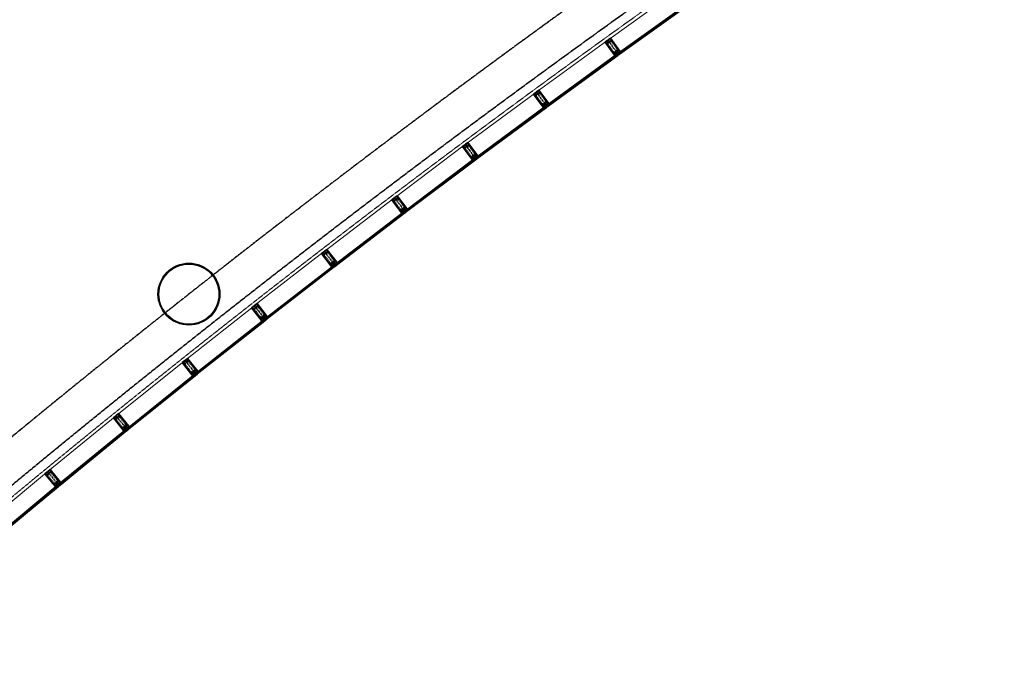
# Model space of a CAD drawing. Header units: millimetres. Extents: x 98667 to 994031, y -2704 to 533009.
# Tile 183 of 256: x 603015 to 618925, y 333329 to 343816. Entities that reach past the tile are written whole.
import ezdxf

# ---------------------------------------------------------------- set-up
doc = ezdxf.new("R2010")
doc.units = ezdxf.units.MM
for name, pattern in [('AP03000E0$0$CENTER', [50.8, 31.75, -6.35, 6.35, -6.35]), ('AP03000E0$0$HIDDEN', [9.525, 6.35, -3.175]), ('AP03000E0$0$HIDDENX2', [19.05, 12.7, -6.35]), ('sp00000g0$0$CENTER', [50.8, 31.75, -6.35, 6.35, -6.35])]:
    doc.linetypes.add(name, pattern=pattern)
for name, color, linetype in [('A-COL ENCLOUSER INNER', 1, 'Continuous'), ('A-COL ENCLOUSER OUTER', 6, 'Continuous'), ('sp00000g0$0$S-GRID', 1, 'sp00000g0$0$CENTER')]:
    doc.layers.add(name, color=color, linetype=linetype)
for name, color, linetype, lineweight in [('AP03000E0$0$A-GLAZ-FULL-EXTR', 2, 'Continuous', 20), ('AP03000E0$0$A-GLAZ-MULL-EXTR', 3, 'Continuous', 35), ('AP03000E0$0$A-WALL-FNSH', 1, 'Continuous', 15)]:
    doc.layers.add(name, color=color, linetype=linetype, lineweight=lineweight)
doc.layers.add('AP03000E0$0$A-Slab Edge Guide', color=55, linetype='Continuous', lineweight=15, plot=False)

msp = doc.modelspace()

# ---------------------------------------------------------------- linework, layer by layer
at = {"color": 251, "linetype": 'AP03000E0$0$CENTER'}
for p, q in [((612518, 343488), (612693, 343244)), ((611362, 342648), (611539, 342406)), ((610213, 341800), (610392, 341559)), ((609070, 340942), (609252, 340703)), ((607935, 340075), (608118, 339837)), ((606806, 339199), (606991, 338963)), ((605685, 338315), (605872, 338080)), ((604570, 337421), (604759, 337188)), ((603463, 336519), (603653, 336287))]:
    msp.add_line(p, q, dxfattribs=at)
at = {"layer": 'A-COL ENCLOUSER INNER', "color": 251}
for radius in [494, 485]:
    msp.add_circle((605749, 339386), radius, dxfattribs=at)
at = {"layer": 'A-COL ENCLOUSER OUTER', "color": 251}
msp.add_circle((605749, 339386), 500, dxfattribs=at)
at = {"layer": 'AP03000E0$0$A-GLAZ-FULL-EXTR', "color": 251}
for p, q in [((613665, 344307), (612533, 343499)), ((612690, 343279), (613822, 344087)), ((613825, 344083), (612693, 343274)), ((612700, 343264), (613832, 344073)), ((613839, 344063), (612707, 343255)), ((611377, 342659), (612503, 343477)), ((612661, 343258), (611536, 342441)), ((611539, 342436), (612665, 343254)), ((612672, 343244), (611546, 342426)), ((611553, 342417), (612679, 343234)), ((612657, 343233), (612650, 343243)), ((612652, 343241), (612657, 343244)), ((612656, 343236), (612652, 343241)), ((612655, 343246), (612665, 343254)), ((612662, 343237), (612655, 343246)), ((612660, 343239), (612656, 343236)), ((612657, 343244), (612660, 343239)), ((612665, 343254), (612661, 343258)), ((612672, 343244), (612662, 343237)), ((612665, 343254), (612672, 343244)), ((612679, 343234), (612672, 343244)), ((612693, 343274), (612690, 343279)), ((612703, 343281), (612693, 343274)), ((612693, 343274), (612700, 343264)), ((612700, 343264), (612710, 343271)), ((612707, 343255), (612700, 343264)), ((612710, 343271), (612703, 343281)), ((612710, 343282), (612705, 343279)), ((612705, 343279), (612708, 343274)), ((612715, 343275), (612708, 343285)), ((612708, 343274), (612713, 343277)), ((612713, 343277), (612710, 343282)), ((611347, 342637), (610228, 341811)), ((610388, 341594), (611507, 342420)), ((611511, 342415), (610392, 341589)), ((610399, 341579), (611518, 342406)), ((611525, 342396), (610406, 341570)), ((611503, 342395), (611496, 342405)), ((611498, 342402), (611503, 342406)), ((611502, 342397), (611498, 342402)), ((611501, 342408), (611511, 342415)), ((611508, 342398), (611501, 342408)), ((611507, 342401), (611502, 342397)), ((611503, 342406), (611507, 342401)), ((611507, 342420), (611511, 342415)), ((611518, 342406), (611508, 342398)), ((611511, 342415), (611518, 342406)), ((611518, 342406), (611525, 342396)), ((611536, 342441), (611539, 342436)), ((611549, 342443), (611539, 342436)), ((611539, 342436), (611546, 342426)), ((611546, 342426), (611556, 342433)), ((611546, 342426), (611553, 342417)), ((611556, 342433), (611549, 342443)), ((611556, 342444), (611551, 342441)), ((611551, 342441), (611554, 342436)), ((611561, 342437), (611554, 342447)), ((611554, 342436), (611559, 342439)), ((611559, 342439), (611556, 342444)), ((609085, 340953), (610198, 341789)), ((610360, 341573), (609248, 340737)), ((609251, 340733), (610364, 341568)), ((610371, 341558), (609258, 340723)), ((609266, 340713), (610378, 341549)), ((610356, 341547), (610349, 341557)), ((610351, 341555), (610356, 341558)), ((610355, 341550), (610351, 341555)), ((610354, 341561), (610364, 341568)), ((610361, 341551), (610354, 341561)), ((610359, 341553), (610355, 341550)), ((610356, 341558), (610359, 341553)), ((610364, 341568), (610360, 341573)), ((610371, 341558), (610361, 341551)), ((610364, 341568), (610371, 341558)), ((610378, 341549), (610371, 341558)), ((610392, 341589), (610388, 341594)), ((610401, 341596), (610392, 341589)), ((610392, 341589), (610399, 341579)), ((610399, 341579), (610409, 341586)), ((610406, 341570), (610399, 341579)), ((610409, 341586), (610401, 341596)), ((610408, 341597), (610403, 341594)), ((610403, 341594), (610407, 341589)), ((610413, 341590), (610406, 341600)), ((610407, 341589), (610412, 341592)), ((610412, 341592), (610408, 341597)), ((609056, 340931), (607950, 340087)), ((608114, 339872), (609219, 340716)), ((609223, 340711), (608117, 339867)), ((608125, 339858), (609230, 340702)), ((609238, 340692), (608132, 339848)), ((609216, 340691), (609209, 340700)), ((609211, 340698), (609215, 340702)), ((609214, 340693), (609211, 340698)), ((609214, 340704), (609223, 340711)), ((609221, 340694), (609214, 340704)), ((609219, 340697), (609214, 340693)), ((609215, 340702), (609219, 340697)), ((609219, 340716), (609223, 340711)), ((609230, 340702), (609221, 340694)), ((609223, 340711), (609230, 340702)), ((609230, 340702), (609238, 340692)), ((609248, 340737), (609251, 340733)), ((609261, 340740), (609251, 340733)), ((609251, 340733), (609258, 340723)), ((609258, 340723), (609268, 340730)), ((609258, 340723), (609266, 340713)), ((609268, 340730), (609261, 340740)), ((609267, 340741), (609263, 340737)), ((609263, 340737), (609266, 340733)), ((609273, 340734), (609265, 340743)), ((609266, 340733), (609271, 340736)), ((609271, 340736), (609267, 340741)), ((606821, 339211), (607920, 340064)), ((608086, 339850), (606987, 338998)), ((608089, 339846), (608086, 339850)), ((608117, 339867), (608114, 339872)), ((608127, 339874), (608117, 339867)), ((608117, 339867), (608125, 339858)), ((608125, 339858), (608134, 339865)), ((608132, 339848), (608125, 339858)), ((608134, 339865), (608127, 339874)), ((608133, 339876), (608129, 339872)), ((608129, 339872), (608132, 339867)), ((608139, 339869), (608132, 339878)), ((608132, 339867), (608137, 339871)), ((608137, 339871), (608133, 339876)), ((606990, 338993), (608089, 339846)), ((608097, 339836), (606998, 338983)), ((607005, 338974), (608104, 339827)), ((608083, 339825), (608075, 339835)), ((608077, 339832), (608082, 339836)), ((608081, 339828), (608077, 339832)), ((608080, 339838), (608089, 339846)), ((608087, 339829), (608080, 339838)), ((608085, 339831), (608081, 339828)), ((608082, 339836), (608085, 339831)), ((608097, 339836), (608087, 339829)), ((608089, 339846), (608097, 339836)), ((608104, 339827), (608097, 339836)), ((606792, 339188), (605700, 338326)), ((605867, 338114), (606959, 338976)), ((606963, 338971), (605870, 338110)), ((605878, 338100), (606970, 338962)), ((606978, 338952), (605885, 338091)), ((606956, 338951), (606949, 338960)), ((606950, 338958), (606955, 338961)), ((606954, 338953), (606950, 338958)), ((606953, 338964), (606963, 338971)), ((606961, 338954), (606953, 338964)), ((606959, 338957), (606954, 338953)), ((606955, 338961), (606959, 338957)), ((606959, 338976), (606963, 338971)), ((606970, 338962), (606961, 338954)), ((606963, 338971), (606970, 338962)), ((606970, 338962), (606978, 338952)), ((606987, 338998), (606990, 338993)), ((607000, 339000), (606990, 338993)), ((606990, 338993), (606998, 338983)), ((606998, 338983), (607007, 338991)), ((606998, 338983), (607005, 338974)), ((607007, 338991), (607000, 339000)), ((607006, 339002), (607002, 338998)), ((607002, 338998), (607005, 338993)), ((607012, 338994), (607005, 339004)), ((607005, 338993), (607010, 338997)), ((607010, 338997), (607006, 339002)), ((604585, 337433), (605670, 338303)), ((605870, 338110), (605867, 338114)), ((605880, 338117), (605870, 338110)), ((605870, 338110), (605878, 338100)), ((605878, 338100), (605887, 338108)), ((605885, 338091), (605878, 338100)), ((605887, 338108), (605880, 338117)), ((605886, 338118), (605882, 338115)), ((605882, 338115), (605885, 338110)), ((605892, 338111), (605885, 338121)), ((605885, 338110), (605890, 338114)), ((605890, 338114), (605886, 338118)), ((605839, 338092), (604754, 337222)), ((604758, 337217), (605843, 338088)), ((605850, 338078), (604765, 337208)), ((604773, 337199), (605858, 338069)), ((605836, 338067), (605829, 338076)), ((605831, 338074), (605835, 338078)), ((605834, 338069), (605831, 338074)), ((605834, 338080), (605843, 338088)), ((605841, 338071), (605834, 338080)), ((605839, 338073), (605834, 338069)), ((605835, 338078), (605839, 338073)), ((605843, 338088), (605839, 338092)), ((605850, 338078), (605841, 338071)), ((605843, 338088), (605850, 338078)), ((605858, 338069), (605850, 338078)), ((604556, 337409), (603477, 336530)), ((603648, 336321), (604726, 337200)), ((604730, 337195), (603652, 336317)), ((603659, 336307), (604738, 337186)), ((604745, 337177), (603667, 336298)), ((604724, 337175), (604716, 337184)), ((604718, 337182), (604723, 337185)), ((604722, 337177), (604718, 337182)), ((604721, 337188), (604730, 337195)), ((604728, 337178), (604721, 337188)), ((604727, 337181), (604722, 337177)), ((604723, 337185), (604727, 337181)), ((604726, 337200), (604730, 337195)), ((604738, 337186), (604728, 337178)), ((604730, 337195), (604738, 337186)), ((604738, 337186), (604745, 337177)), ((604754, 337222), (604758, 337217)), ((604767, 337225), (604758, 337217)), ((604758, 337217), (604765, 337208)), ((604765, 337208), (604774, 337216)), ((604765, 337208), (604773, 337199)), ((604774, 337216), (604767, 337225)), ((604773, 337226), (604769, 337223)), ((604769, 337223), (604773, 337218)), ((604779, 337219), (604772, 337229)), ((604777, 337222), (604773, 337226)), ((604773, 337218), (604777, 337222)), ((602377, 335619), (603449, 336507)), ((603621, 336299), (602549, 335411)), ((602553, 335407), (603625, 336294)), ((603632, 336285), (602561, 335398)), ((602569, 335388), (603640, 336276)), ((603618, 336273), (603611, 336283)), ((603613, 336280), (603617, 336284)), ((603617, 336276), (603613, 336280)), ((603615, 336287), (603625, 336294)), ((603623, 336277), (603615, 336287)), ((603617, 336284), (603621, 336280)), ((603621, 336280), (603617, 336276)), ((603625, 336294), (603621, 336299)), ((603632, 336285), (603623, 336277)), ((603625, 336294), (603632, 336285)), ((603640, 336276), (603632, 336285)), ((603652, 336317), (603648, 336321)), ((603661, 336324), (603652, 336317)), ((603652, 336317), (603659, 336307)), ((603659, 336307), (603669, 336315)), ((603667, 336298), (603659, 336307)), ((603669, 336315), (603661, 336324)), ((603668, 336326), (603663, 336322)), ((603663, 336322), (603667, 336317)), ((603673, 336319), (603666, 336328)), ((603667, 336317), (603671, 336321)), ((603671, 336321), (603668, 336326))]:
    msp.add_line(p, q, dxfattribs=at)
at = {"layer": 'AP03000E0$0$A-GLAZ-FULL-EXTR', "color": 251, "linetype": 'Continuous'}
for p, q in [((612655, 343246), (612665, 343253)), ((612663, 343237), (612656, 343247)), ((612657, 343244), (612667, 343251)), ((612665, 343239), (612658, 343249)), ((612659, 343241), (612669, 343248)), ((612668, 343241), (612661, 343251)), ((612661, 343238), (612671, 343245)), ((612670, 343243), (612663, 343252)), ((612694, 343275), (612708, 343275)), ((612695, 343272), (612710, 343271)), ((612696, 343270), (612696, 343276)), ((612697, 343268), (612706, 343268)), ((612699, 343278), (612705, 343278)), ((612699, 343266), (612699, 343278)), ((612700, 343265), (612702, 343265)), ((612702, 343266), (612702, 343281)), ((612703, 343281), (612703, 343281)), ((612706, 343268), (612706, 343278)), ((612709, 343270), (612709, 343273)), ((611502, 342407), (611502, 342409)), ((611502, 342406), (611517, 342406)), ((611503, 342410), (611515, 342410)), ((611505, 342403), (611505, 342411)), ((611505, 342403), (611515, 342403)), ((611507, 342400), (611511, 342400)), ((611508, 342413), (611513, 342413)), ((611508, 342399), (611508, 342413)), ((611511, 342401), (611511, 342414)), ((611515, 342403), (611515, 342410)), ((611518, 342405), (611518, 342406)), ((611540, 342435), (611550, 342442)), ((611548, 342427), (611541, 342437)), ((611542, 342432), (611552, 342439)), ((611550, 342429), (611543, 342439)), ((611544, 342429), (611554, 342437)), ((611553, 342431), (611546, 342441)), ((611546, 342427), (611556, 342434)), ((611556, 342433), (611548, 342443)), ((610356, 341558), (610365, 341566)), ((610363, 341553), (610356, 341562)), ((610357, 341556), (610367, 341563)), ((610366, 341554), (610359, 341564)), ((610359, 341553), (610369, 341561)), ((610368, 341556), (610361, 341566)), ((610392, 341589), (610407, 341589)), ((610394, 341586), (610394, 341590)), ((610394, 341585), (610407, 341585)), ((610396, 341592), (610405, 341592)), ((610397, 341582), (610397, 341593)), ((610397, 341582), (610403, 341582)), ((610400, 341595), (610402, 341595)), ((610400, 341580), (610400, 341595)), ((610403, 341582), (610403, 341594)), ((610406, 341585), (610406, 341589)), ((609214, 340704), (609228, 340704)), ((609215, 340702), (609215, 340705)), ((609216, 340701), (609230, 340701)), ((609218, 340708), (609226, 340708)), ((609218, 340698), (609218, 340708)), ((609218, 340698), (609226, 340698)), ((609220, 340695), (609221, 340695)), ((609222, 340711), (609223, 340711)), ((609222, 340695), (609222, 340710)), ((609225, 340698), (609225, 340709)), ((609228, 340700), (609228, 340705)), ((609252, 340732), (609261, 340739)), ((609259, 340723), (609252, 340733)), ((609253, 340729), (609263, 340737)), ((609261, 340725), (609254, 340735)), ((609255, 340727), (609265, 340734)), ((609264, 340727), (609257, 340737)), ((609257, 340724), (609267, 340731)), ((609266, 340729), (609259, 340739)), ((608118, 339868), (608132, 339868)), ((608119, 339864), (608133, 339864)), ((608120, 339864), (608120, 339869)), ((608122, 339871), (608130, 339871)), ((608122, 339861), (608129, 339861)), ((608123, 339860), (608123, 339871)), ((608124, 339858), (608125, 339858)), ((608126, 339874), (608127, 339874)), ((608126, 339859), (608126, 339874)), ((608129, 339861), (608129, 339871)), ((608132, 339864), (608132, 339867)), ((608080, 339838), (608089, 339846)), ((608082, 339836), (608091, 339843)), ((608090, 339831), (608082, 339840)), ((608084, 339833), (608093, 339841)), ((608092, 339833), (608085, 339842)), ((608086, 339831), (608095, 339838)), ((608095, 339835), (608087, 339844)), ((606954, 338964), (606968, 338964)), ((606954, 338963), (606954, 338964)), ((606955, 338961), (606969, 338961)), ((606957, 338959), (606957, 338967)), ((606958, 338967), (606966, 338967)), ((606958, 338958), (606965, 338958)), ((606960, 338955), (606960, 338969)), ((606960, 338955), (606961, 338955)), ((606962, 338971), (606963, 338971)), ((606963, 338956), (606963, 338970)), ((606967, 338959), (606967, 338966)), ((606970, 338961), (606970, 338962)), ((606991, 338992), (607001, 338999)), ((606998, 338984), (606991, 338993)), ((606993, 338989), (607003, 338997)), ((607001, 338986), (606994, 338995)), ((606995, 338987), (607005, 338994)), ((607003, 338988), (606996, 338997)), ((606997, 338984), (607007, 338992)), ((607006, 338990), (606999, 338999)), ((605871, 338109), (605871, 338110)), ((605871, 338108), (605887, 338108)), ((605873, 338111), (605884, 338111)), ((605874, 338105), (605874, 338112)), ((605874, 338105), (605884, 338105)), ((605877, 338115), (605882, 338115)), ((605877, 338101), (605877, 338115)), ((605877, 338102), (605880, 338102)), ((605880, 338102), (605880, 338116)), ((605884, 338105), (605884, 338112)), ((605887, 338107), (605887, 338108)), ((605835, 338079), (605844, 338086)), ((605843, 338072), (605835, 338082)), ((605837, 338076), (605846, 338084)), ((605845, 338074), (605838, 338084)), ((605839, 338074), (605848, 338081)), ((605848, 338076), (605840, 338085)), ((605841, 338071), (605850, 338079)), ((605850, 338078), (605843, 338087)), ((604721, 337188), (604721, 337188)), ((604722, 337189), (604735, 337189)), ((604722, 337186), (604738, 337186)), ((604724, 337184), (604724, 337190)), ((604725, 337183), (604734, 337183)), ((604726, 337192), (604733, 337192)), ((604727, 337180), (604727, 337193)), ((604728, 337179), (604730, 337179)), ((604730, 337180), (604730, 337195)), ((604734, 337183), (604734, 337191)), ((604737, 337185), (604737, 337187)), ((604758, 337217), (604767, 337225)), ((604765, 337208), (604758, 337218)), ((604760, 337215), (604769, 337222)), ((604768, 337210), (604760, 337220)), ((604762, 337212), (604771, 337220)), ((604770, 337212), (604763, 337222)), ((604764, 337210), (604773, 337217)), ((604773, 337214), (604765, 337223)), ((603616, 336286), (603625, 336294)), ((603624, 336278), (603616, 336287)), ((603618, 336284), (603627, 336291)), ((603626, 336280), (603619, 336289)), ((603620, 336281), (603629, 336289)), ((603629, 336282), (603621, 336291)), ((603622, 336279), (603631, 336286)), ((603631, 336284), (603624, 336293)), ((603653, 336317), (603667, 336317)), ((603654, 336314), (603654, 336318)), ((603654, 336314), (603668, 336314)), ((603656, 336320), (603664, 336320)), ((603657, 336310), (603657, 336321)), ((603657, 336311), (603664, 336311)), ((603659, 336308), (603660, 336308)), ((603660, 336323), (603662, 336323)), ((603660, 336308), (603660, 336323)), ((603663, 336310), (603663, 336321)), ((603666, 336313), (603666, 336318))]:
    msp.add_line(p, q, dxfattribs=at)
at = {"layer": 'AP03000E0$0$A-GLAZ-MULL-EXTR', "color": 251}
for p, q in [((612562, 343520), (612522, 343491)), ((612528, 343491), (612562, 343516)), ((612714, 343309), (612562, 343520)), ((612562, 343516), (612679, 343353)), ((612510, 343482), (612473, 343456)), ((612473, 343456), (612625, 343245)), ((612477, 343455), (612511, 343479)), ((612594, 343293), (612477, 343455)), ((612524, 343488), (612494, 343467)), ((612494, 343467), (612495, 343464)), ((612495, 343464), (612529, 343489)), ((612511, 343479), (612510, 343482)), ((612522, 343491), (612524, 343488)), ((612529, 343489), (612528, 343491)), ((612679, 343353), (612712, 343307)), ((612628, 343246), (612594, 343293)), ((612625, 343245), (612628, 343241)), ((612649, 343250), (612627, 343234)), ((612627, 343234), (612628, 343241)), ((612660, 343269), (612628, 343246)), ((612628, 343241), (612663, 343265)), ((612628, 343241), (612646, 343254)), ((612678, 343287), (612644, 343262)), ((612644, 343262), (612646, 343260)), ((612646, 343260), (612676, 343281)), ((612646, 343254), (612649, 343250)), ((612664, 343272), (612660, 343269)), ((612663, 343265), (612683, 343237)), ((612687, 343240), (612664, 343272)), ((612676, 343281), (612699, 343249)), ((612680, 343284), (612678, 343287)), ((612712, 343307), (612680, 343284)), ((612683, 343280), (612717, 343305)), ((612703, 343252), (612683, 343280)), ((612683, 343237), (612687, 343240)), ((612717, 343305), (612699, 343292)), ((612699, 343292), (612702, 343288)), ((612699, 343249), (612703, 343252)), ((612702, 343288), (612724, 343304)), ((612717, 343305), (612714, 343309)), ((612724, 343304), (612717, 343305)), ((611354, 342642), (611318, 342616)), ((611318, 342616), (611471, 342406)), ((611322, 342615), (611356, 342640)), ((611440, 342454), (611322, 342615)), ((611368, 342649), (611338, 342627)), ((611338, 342627), (611340, 342625)), ((611340, 342625), (611374, 342649)), ((611356, 342640), (611354, 342642)), ((611406, 342681), (611366, 342651)), ((611366, 342651), (611368, 342649)), ((611372, 342652), (611406, 342677)), ((611374, 342649), (611372, 342652)), ((611560, 342471), (611406, 342681)), ((611406, 342677), (611524, 342515)), ((611474, 342408), (611440, 342454)), ((611471, 342406), (611474, 342402)), ((611495, 342411), (611473, 342395)), ((611473, 342395), (611474, 342402)), ((611505, 342431), (611474, 342408)), ((611474, 342402), (611508, 342427)), ((611474, 342402), (611492, 342415)), ((611524, 342448), (611490, 342424)), ((611490, 342424), (611492, 342421)), ((611492, 342421), (611522, 342443)), ((611492, 342415), (611495, 342411)), ((611510, 342434), (611505, 342431)), ((611508, 342427), (611529, 342399)), ((611533, 342402), (611510, 342434)), ((611522, 342443), (611545, 342411)), ((611524, 342515), (611558, 342469)), ((611526, 342446), (611524, 342448)), ((611558, 342469), (611526, 342446)), ((611529, 342442), (611563, 342467)), ((611549, 342414), (611529, 342442)), ((611529, 342399), (611533, 342402)), ((611563, 342467), (611545, 342454)), ((611545, 342454), (611548, 342450)), ((611545, 342411), (611549, 342414)), ((611548, 342450), (611570, 342466)), ((611563, 342467), (611560, 342471)), ((611570, 342466), (611563, 342467)), ((610169, 341767), (610209, 341797)), ((610324, 341558), (610169, 341767)), ((610207, 341791), (610173, 341766)), ((610173, 341766), (610292, 341606)), ((610208, 341789), (610207, 341791)), ((610242, 341814), (610208, 341789)), ((610209, 341797), (610211, 341794)), ((610211, 341794), (610240, 341816)), ((610221, 341806), (610257, 341833)), ((610223, 341803), (610221, 341806)), ((610256, 341828), (610223, 341803)), ((610240, 341816), (610242, 341814)), ((610376, 341668), (610256, 341828)), ((610257, 341833), (610412, 341624)), ((610292, 341606), (610326, 341560)), ((610356, 341586), (610390, 341611)), ((610392, 341609), (610362, 341587)), ((610410, 341622), (610376, 341668)), ((610378, 341599), (610410, 341622)), ((610415, 341620), (610381, 341595)), ((610390, 341611), (610392, 341609)), ((610415, 341620), (610397, 341607)), ((610397, 341607), (610400, 341603)), ((610400, 341603), (610422, 341619)), ((610412, 341624), (610415, 341620)), ((610422, 341619), (610415, 341620)), ((610327, 341554), (610324, 341558)), ((610326, 341560), (610358, 341584)), ((610348, 341564), (610326, 341547)), ((610326, 341547), (610327, 341554)), ((610361, 341580), (610327, 341554)), ((610327, 341554), (610345, 341568)), ((610345, 341568), (610348, 341564)), ((610358, 341584), (610356, 341586)), ((610382, 341552), (610361, 341580)), ((610362, 341587), (610386, 341555)), ((610374, 341596), (610378, 341599)), ((610398, 341564), (610374, 341596)), ((610381, 341595), (610402, 341567)), ((610386, 341555), (610382, 341552)), ((610402, 341567), (610398, 341564)), ((609114, 340975), (609074, 340945)), ((609080, 340946), (609114, 340971)), ((609271, 340768), (609114, 340975)), ((609114, 340971), (609234, 340812)), ((609063, 340936), (609027, 340909)), ((609027, 340909), (609184, 340701)), ((609031, 340908), (609064, 340934)), ((609152, 340749), (609031, 340908)), ((609076, 340943), (609047, 340920)), ((609047, 340920), (609049, 340918)), ((609049, 340918), (609082, 340943)), ((609064, 340934), (609063, 340936)), ((609074, 340945), (609076, 340943)), ((609082, 340943), (609080, 340946)), ((609234, 340812), (609269, 340766)), ((609186, 340703), (609152, 340749)), ((609184, 340701), (609187, 340697)), ((609217, 340727), (609186, 340703)), ((609208, 340707), (609186, 340690)), ((609186, 340690), (609187, 340697)), ((609187, 340697), (609220, 340723)), ((609187, 340697), (609205, 340711)), ((609236, 340745), (609202, 340719)), ((609202, 340719), (609204, 340717)), ((609204, 340717), (609233, 340739)), ((609205, 340711), (609208, 340707)), ((609221, 340730), (609217, 340727)), ((609220, 340723), (609242, 340695)), ((609246, 340698), (609221, 340730)), ((609233, 340739), (609258, 340707)), ((609237, 340742), (609236, 340745)), ((609269, 340766), (609237, 340742)), ((609240, 340738), (609274, 340764)), ((609262, 340710), (609240, 340738)), ((609242, 340695), (609246, 340698)), ((609274, 340764), (609256, 340750)), ((609256, 340750), (609259, 340746)), ((609258, 340707), (609262, 340710)), ((609259, 340746), (609281, 340763)), ((609274, 340764), (609271, 340768)), ((609281, 340763), (609274, 340764)), ((607927, 340069), (607891, 340042)), ((607891, 340042), (608050, 339836)), ((607896, 340041), (607929, 340067)), ((608018, 339883), (607896, 340041)), ((607941, 340076), (607911, 340053)), ((607911, 340053), (607913, 340051)), ((607913, 340051), (607947, 340077)), ((607929, 340067), (607927, 340069)), ((607979, 340109), (607939, 340078)), ((607939, 340078), (607941, 340076)), ((607945, 340079), (607978, 340105)), ((607947, 340077), (607945, 340079)), ((607978, 340105), (608100, 339946)), ((608137, 339903), (607979, 340109)), ((608052, 339837), (608018, 339883)), ((608084, 339862), (608052, 339837)), ((608053, 339832), (608087, 339858)), ((608102, 339879), (608068, 339854)), ((608068, 339854), (608070, 339851)), ((608070, 339851), (608100, 339874)), ((608088, 339865), (608084, 339862)), ((608087, 339858), (608108, 339830)), ((608112, 339833), (608088, 339865)), ((608100, 339946), (608135, 339901)), ((608100, 339874), (608124, 339842)), ((608103, 339877), (608102, 339879)), ((608135, 339901), (608103, 339877)), ((608107, 339873), (608140, 339899)), ((608128, 339845), (608107, 339873)), ((608140, 339899), (608122, 339885)), ((608122, 339885), (608125, 339881)), ((608125, 339881), (608147, 339898)), ((608140, 339899), (608137, 339903)), ((608147, 339898), (608140, 339899)), ((608050, 339836), (608053, 339832)), ((608074, 339841), (608052, 339825)), ((608052, 339825), (608053, 339832)), ((608053, 339832), (608071, 339845)), ((608071, 339845), (608074, 339841)), ((608108, 339830), (608112, 339833)), ((608124, 339842), (608128, 339845)), ((606835, 339214), (606802, 339189)), ((606804, 339194), (606833, 339217)), ((606814, 339206), (606850, 339233)), ((606849, 339229), (606816, 339203)), ((606833, 339217), (606835, 339214)), ((606972, 339072), (606849, 339229)), ((606850, 339233), (607010, 339029)), ((606763, 339166), (606802, 339196)), ((606923, 338961), (606763, 339166)), ((606800, 339191), (606767, 339165)), ((606767, 339165), (606891, 339007)), ((606802, 339189), (606800, 339191)), ((606802, 339196), (606804, 339194)), ((606816, 339203), (606814, 339206)), ((607008, 339027), (606972, 339072)), ((606891, 339007), (606926, 338963)), ((606926, 338957), (606923, 338961)), ((606926, 338963), (606957, 338987)), ((606960, 338983), (606926, 338957)), ((606926, 338957), (606944, 338971)), ((606947, 338967), (606926, 338950)), ((606926, 338950), (606926, 338957)), ((606944, 338971), (606947, 338967)), ((606955, 338989), (606988, 339015)), ((606957, 338987), (606955, 338989)), ((606981, 338955), (606960, 338983)), ((606990, 339013), (606961, 338990)), ((606961, 338990), (606985, 338959)), ((606973, 338999), (606976, 339002)), ((606997, 338968), (606973, 338999)), ((606976, 339002), (607008, 339027)), ((607013, 339025), (606980, 338998)), ((606980, 338998), (607001, 338971)), ((606985, 338959), (606981, 338955)), ((606988, 339015), (606990, 339013)), ((607013, 339025), (606995, 339011)), ((606995, 339011), (606998, 339007)), ((607001, 338971), (606997, 338968)), ((606998, 339007), (607020, 339024)), ((607010, 339029), (607013, 339025)), ((607020, 339024), (607013, 339025)), ((605642, 338280), (605681, 338312)), ((605804, 338077), (605642, 338280)), ((605679, 338306), (605646, 338280)), ((605646, 338280), (605771, 338123)), ((605681, 338304), (605679, 338306)), ((605714, 338330), (605681, 338304)), ((605681, 338312), (605683, 338309)), ((605683, 338309), (605712, 338332)), ((605693, 338321), (605728, 338349)), ((605695, 338319), (605693, 338321)), ((605727, 338345), (605695, 338319)), ((605712, 338332), (605714, 338330)), ((605852, 338188), (605727, 338345)), ((605728, 338349), (605890, 338145)), ((605771, 338123), (605806, 338079)), ((605806, 338079), (605837, 338103)), ((605835, 338106), (605868, 338132)), ((605837, 338103), (605835, 338106)), ((605870, 338130), (605841, 338107)), ((605841, 338107), (605866, 338075)), ((605887, 338144), (605852, 338188)), ((605853, 338116), (605856, 338119)), ((605877, 338085), (605853, 338116)), ((605856, 338119), (605887, 338144)), ((605893, 338142), (605860, 338115)), ((605860, 338115), (605881, 338088)), ((605868, 338132), (605870, 338130)), ((605893, 338142), (605875, 338127)), ((605875, 338127), (605878, 338124)), ((605878, 338124), (605900, 338141)), ((605890, 338145), (605893, 338142)), ((605900, 338141), (605893, 338142)), ((605807, 338073), (605804, 338077)), ((605827, 338083), (605806, 338066)), ((605806, 338066), (605807, 338073)), ((605840, 338099), (605807, 338073)), ((605807, 338073), (605824, 338087)), ((605824, 338087), (605827, 338083)), ((605862, 338072), (605840, 338099)), ((605866, 338075), (605862, 338072)), ((605881, 338088), (605877, 338085)), ((604563, 337415), (604528, 337386)), ((604528, 337386), (604691, 337184)), ((604532, 337386), (604564, 337412)), ((604658, 337230), (604532, 337386)), ((604576, 337422), (604547, 337399)), ((604547, 337399), (604549, 337396)), ((604549, 337396), (604582, 337423)), ((604564, 337412), (604563, 337415)), ((604613, 337456), (604574, 337424)), ((604574, 337424), (604576, 337422)), ((604580, 337425), (604613, 337451)), ((604582, 337423), (604580, 337425)), ((604777, 337253), (604613, 337456)), ((604613, 337451), (604738, 337296)), ((604693, 337186), (604658, 337230)), ((604691, 337184), (604694, 337180)), ((604724, 337211), (604693, 337186)), ((604715, 337191), (604693, 337173)), ((604693, 337173), (604694, 337180)), ((604694, 337180), (604727, 337207)), ((604694, 337180), (604712, 337195)), ((604742, 337229), (604709, 337203)), ((604709, 337203), (604711, 337200)), ((604711, 337200), (604740, 337224)), ((604712, 337195), (604715, 337191)), ((604728, 337214), (604724, 337211)), ((604727, 337207), (604749, 337180)), ((604753, 337183), (604728, 337214)), ((604738, 337296), (604774, 337252)), ((604740, 337224), (604765, 337192)), ((604744, 337227), (604742, 337229)), ((604774, 337252), (604744, 337227)), ((604747, 337223), (604780, 337250)), ((604769, 337196), (604747, 337223)), ((604749, 337180), (604753, 337183)), ((604780, 337250), (604762, 337235)), ((604762, 337235), (604765, 337232)), ((604765, 337232), (604787, 337249)), ((604765, 337192), (604769, 337196)), ((604780, 337250), (604777, 337253)), ((604787, 337249), (604780, 337250)), ((603455, 336512), (603421, 336484)), ((603425, 336483), (603457, 336510)), ((603469, 336519), (603440, 336496)), ((603442, 336494), (603475, 336520)), ((603457, 336510), (603455, 336512)), ((603506, 336554), (603467, 336522)), ((603467, 336522), (603469, 336519)), ((603473, 336523), (603505, 336549)), ((603475, 336520), (603473, 336523)), ((603505, 336549), (603632, 336395)), ((603671, 336353), (603506, 336554)), ((603421, 336484), (603586, 336283)), ((603552, 336329), (603425, 336483)), ((603440, 336496), (603442, 336494)), ((603632, 336395), (603668, 336351)), ((603668, 336351), (603638, 336326)), ((603674, 336349), (603671, 336353)), ((603588, 336285), (603552, 336329)), ((603586, 336283), (603589, 336279)), ((603618, 336310), (603588, 336285)), ((603609, 336289), (603588, 336272)), ((603588, 336272), (603589, 336279)), ((603589, 336279), (603622, 336306)), ((603589, 336279), (603606, 336293)), ((603636, 336328), (603603, 336301)), ((603603, 336301), (603605, 336299)), ((603605, 336299), (603634, 336322)), ((603606, 336293), (603609, 336289)), ((603622, 336313), (603618, 336310)), ((603648, 336282), (603622, 336313)), ((603622, 336306), (603644, 336279)), ((603634, 336322), (603659, 336292)), ((603638, 336326), (603636, 336328)), ((603641, 336322), (603674, 336349)), ((603663, 336295), (603641, 336322)), ((603644, 336279), (603648, 336282)), ((603674, 336349), (603656, 336334)), ((603656, 336334), (603660, 336331)), ((603659, 336292), (603663, 336295)), ((603660, 336331), (603681, 336348)), ((603681, 336348), (603674, 336349))]:
    msp.add_line(p, q, dxfattribs=at)
at = {"layer": 'AP03000E0$0$A-GLAZ-MULL-EXTR', "color": 251, "linetype": 'AP03000E0$0$HIDDENX2'}
for p, q in [((612597, 343292), (612509, 343414)), ((612515, 343449), (612556, 343478)), ((612607, 343299), (612520, 343421)), ((612522, 343439), (612563, 343468)), ((612580, 343465), (612668, 343343)), ((612591, 343472), (612678, 343351)), ((612612, 343272), (612693, 343330)), ((612623, 343256), (612612, 343272)), ((612664, 343285), (612623, 343256)), ((612665, 343326), (612625, 343297)), ((612672, 343316), (612632, 343287)), ((612704, 343314), (612664, 343285)), ((612693, 343330), (612704, 343314)), ((611443, 342453), (611354, 342574)), ((611360, 342609), (611400, 342639)), ((611453, 342461), (611364, 342582)), ((611367, 342599), (611407, 342629)), ((611425, 342626), (611513, 342505)), ((611435, 342633), (611523, 342512)), ((611458, 342433), (611538, 342492)), ((611469, 342417), (611458, 342433)), ((611510, 342447), (611469, 342417)), ((611511, 342488), (611470, 342458)), ((611518, 342478), (611478, 342448)), ((611550, 342476), (611510, 342447)), ((611538, 342492), (611550, 342476)), ((610251, 341791), (610211, 341761)), ((610258, 341781), (610218, 341751)), ((610365, 341658), (610276, 341778)), ((610375, 341665), (610286, 341785)), ((610206, 341726), (610295, 341605)), ((610216, 341733), (610305, 341613)), ((610390, 341645), (610310, 341585)), ((610323, 341610), (610363, 341640)), ((610330, 341600), (610370, 341630)), ((610362, 341599), (610402, 341629)), ((610402, 341629), (610390, 341645)), ((610310, 341585), (610322, 341569)), ((610322, 341569), (610362, 341599)), ((609154, 340748), (609064, 340868)), ((609069, 340903), (609109, 340933)), ((609164, 340756), (609074, 340875)), ((609076, 340893), (609116, 340923)), ((609134, 340921), (609224, 340801)), ((609144, 340928), (609234, 340809)), ((609169, 340728), (609249, 340789)), ((609182, 340712), (609169, 340728)), ((609222, 340784), (609182, 340753)), ((609221, 340743), (609182, 340712)), ((609229, 340774), (609189, 340744)), ((609261, 340773), (609221, 340743)), ((609249, 340789), (609261, 340773)), ((607933, 340036), (607973, 340067)), ((607941, 340026), (607981, 340057)), ((607998, 340054), (608090, 339936)), ((608008, 340062), (608100, 339943)), ((608020, 339882), (607929, 340001)), ((608030, 339890), (607939, 340009)), ((608036, 339862), (608115, 339923)), ((608048, 339847), (608036, 339862)), ((608087, 339918), (608048, 339888)), ((608087, 339877), (608048, 339847)), ((608095, 339908), (608055, 339878)), ((608127, 339908), (608087, 339877)), ((608115, 339923), (608127, 339908)), ((606801, 339125), (606893, 339007)), ((606845, 339191), (606805, 339160)), ((606811, 339133), (606903, 339015)), ((606852, 339181), (606813, 339151)), ((606962, 339061), (606870, 339179)), ((606972, 339069), (606880, 339187)), ((606988, 339049), (606909, 338987)), ((606909, 338987), (606921, 338972)), ((606921, 339013), (606960, 339044)), ((606921, 338972), (606960, 339003)), ((606928, 339003), (606968, 339034)), ((606960, 339003), (607000, 339033)), ((607000, 339033), (606988, 339049)), ((605723, 338307), (605684, 338276)), ((605731, 338297), (605692, 338266)), ((605842, 338178), (605748, 338295)), ((605852, 338185), (605758, 338303)), ((605680, 338241), (605773, 338123)), ((605690, 338248), (605783, 338131)), ((605867, 338166), (605789, 338104)), ((605789, 338104), (605801, 338088)), ((605801, 338129), (605840, 338160)), ((605801, 338088), (605840, 338119)), ((605808, 338119), (605848, 338150)), ((605840, 338119), (605880, 338150)), ((605880, 338150), (605867, 338166)), ((604660, 337230), (604566, 337347)), ((604570, 337382), (604609, 337413)), ((604670, 337238), (604576, 337355)), ((604578, 337372), (604617, 337404)), ((604634, 337402), (604728, 337285)), ((604644, 337410), (604738, 337293)), ((604676, 337211), (604754, 337274)), ((604689, 337195), (604676, 337211)), ((604727, 337268), (604688, 337236)), ((604728, 337227), (604689, 337195)), ((604734, 337258), (604696, 337226)), ((604766, 337258), (604728, 337227)), ((604754, 337274), (604766, 337258)), ((603463, 336480), (603501, 336511)), ((603555, 336328), (603459, 336444)), ((603564, 336336), (603469, 336452)), ((603471, 336470), (603509, 336502)), ((603527, 336500), (603622, 336384)), ((603537, 336508), (603632, 336392)), ((603570, 336309), (603648, 336373)), ((603620, 336366), (603582, 336335)), ((603628, 336357), (603590, 336325)), ((603660, 336357), (603622, 336325)), ((603648, 336373), (603660, 336357)), ((603583, 336294), (603570, 336309)), ((603622, 336325), (603583, 336294))]:
    msp.add_line(p, q, dxfattribs=at)
at = {"layer": 'AP03000E0$0$A-GLAZ-MULL-EXTR', "color": 251, "linetype": 'Continuous'}
for p, q in [((612627, 343236), (612630, 343236)), ((612627, 343234), (612627, 343235)), ((612628, 343239), (612635, 343239)), ((612630, 343236), (612630, 343242)), ((612631, 343242), (612639, 343242)), ((612634, 343238), (612634, 343245)), ((612635, 343246), (612644, 343246)), ((612637, 343241), (612637, 343247)), ((612639, 343249), (612648, 343249)), ((612640, 343243), (612640, 343249)), ((612643, 343245), (612643, 343251)), ((612644, 343252), (612648, 343252)), ((612646, 343248), (612646, 343254)), ((612700, 343290), (612700, 343293)), ((612700, 343290), (612705, 343290)), ((612701, 343293), (612709, 343293)), ((612704, 343289), (612704, 343295)), ((612705, 343296), (612714, 343296)), ((612707, 343291), (612707, 343297)), ((612710, 343293), (612710, 343300)), ((612710, 343299), (612718, 343299)), ((612713, 343296), (612713, 343302)), ((612714, 343302), (612722, 343302)), ((612716, 343298), (612716, 343304)), ((612720, 343300), (612720, 343305)), ((612723, 343303), (612723, 343304)), ((611473, 342396), (611475, 342396)), ((611474, 342396), (611474, 342402)), ((611474, 342399), (611479, 342399)), ((611475, 342403), (611483, 342403)), ((611478, 342398), (611478, 342405)), ((611479, 342406), (611488, 342406)), ((611481, 342401), (611481, 342407)), ((611484, 342409), (611492, 342409)), ((611484, 342403), (611484, 342409)), ((611487, 342405), (611487, 342412)), ((611488, 342412), (611495, 342412)), ((611490, 342408), (611490, 342414)), ((611492, 342415), (611492, 342415)), ((611494, 342410), (611494, 342414)), ((611545, 342453), (611552, 342453)), ((611547, 342450), (611548, 342450)), ((611548, 342456), (611557, 342456)), ((611548, 342450), (611548, 342456)), ((611551, 342452), (611551, 342458)), ((611553, 342459), (611561, 342459)), ((611554, 342454), (611554, 342461)), ((611557, 342463), (611565, 342463)), ((611557, 342457), (611557, 342463)), ((611560, 342459), (611560, 342465)), ((611561, 342466), (611570, 342466)), ((611564, 342461), (611564, 342467)), ((611567, 342464), (611567, 342466)), ((610397, 341607), (610415, 341620)), ((610400, 341603), (610397, 341607)), ((610399, 341604), (610420, 341619)), ((610403, 341605), (610400, 341609)), ((610406, 341607), (610403, 341611)), ((610408, 341608), (610405, 341612)), ((610411, 341610), (610408, 341614)), ((610413, 341612), (610410, 341616)), ((610416, 341614), (610413, 341618)), ((610418, 341616), (610415, 341620)), ((610421, 341618), (610420, 341619)), ((610326, 341550), (610347, 341565)), ((610327, 341548), (610326, 341548)), ((610329, 341550), (610327, 341553)), ((610332, 341552), (610329, 341556)), ((610334, 341553), (610331, 341557)), ((610337, 341555), (610334, 341559)), ((610339, 341557), (610336, 341561)), ((610342, 341559), (610339, 341563)), ((610344, 341561), (610341, 341565)), ((610347, 341563), (610344, 341567)), ((609186, 340694), (609191, 340694)), ((609186, 340691), (609186, 340691)), ((609187, 340698), (609195, 340697)), ((609188, 340692), (609188, 340698)), ((609191, 340701), (609199, 340701)), ((609191, 340695), (609191, 340701)), ((609194, 340697), (609194, 340703)), ((609195, 340704), (609203, 340704)), ((609197, 340699), (609197, 340706)), ((609199, 340707), (609207, 340707)), ((609200, 340702), (609201, 340708)), ((609203, 340710), (609205, 340710)), ((609204, 340704), (609204, 340710)), ((609207, 340707), (609207, 340708)), ((609258, 340751), (609266, 340751)), ((609258, 340748), (609258, 340751)), ((609258, 340748), (609262, 340748)), ((609261, 340748), (609261, 340754)), ((609262, 340754), (609270, 340754)), ((609264, 340750), (609264, 340756)), ((609266, 340758), (609274, 340757)), ((609267, 340752), (609267, 340759)), ((609270, 340761), (609278, 340761)), ((609271, 340755), (609271, 340761)), ((609274, 340764), (609275, 340764)), ((609274, 340757), (609274, 340764)), ((609277, 340760), (609277, 340764)), ((609280, 340762), (609280, 340763)), ((608123, 339886), (608132, 339886)), ((608124, 339883), (608124, 339886)), ((608124, 339883), (608128, 339883)), ((608127, 339882), (608127, 339889)), ((608128, 339889), (608136, 339889)), ((608130, 339885), (608130, 339891)), ((608132, 339892), (608140, 339892)), ((608134, 339887), (608134, 339894)), ((608136, 339895), (608144, 339895)), ((608137, 339890), (608137, 339896)), ((608140, 339898), (608142, 339898)), ((608140, 339892), (608140, 339899)), ((608143, 339895), (608143, 339898)), ((608146, 339897), (608146, 339898)), ((608052, 339826), (608054, 339826)), ((608053, 339829), (608058, 339829)), ((608054, 339832), (608062, 339832)), ((608054, 339826), (608054, 339832)), ((608057, 339828), (608057, 339835)), ((608058, 339835), (608066, 339835)), ((608060, 339831), (608060, 339837)), ((608062, 339838), (608070, 339838)), ((608063, 339833), (608063, 339840)), ((608066, 339842), (608074, 339842)), ((608067, 339836), (608067, 339842)), ((608070, 339845), (608071, 339845)), ((608070, 339838), (608070, 339845)), ((608073, 339841), (608073, 339843)), ((606926, 338955), (606945, 338970)), ((606926, 338951), (606947, 338967)), ((606928, 338952), (606926, 338954)), ((606926, 338950), (606926, 338950)), ((606931, 338954), (606927, 338958)), ((606933, 338956), (606930, 338960)), ((606936, 338958), (606932, 338962)), ((606938, 338960), (606935, 338964)), ((606941, 338962), (606937, 338965)), ((606943, 338963), (606940, 338967)), ((606946, 338965), (606942, 338969)), ((606996, 339010), (607015, 339024)), ((606998, 339007), (607019, 339024)), ((607001, 339008), (606998, 339012)), ((607003, 339010), (607000, 339014)), ((607006, 339012), (607003, 339016)), ((607008, 339014), (607005, 339018)), ((607011, 339016), (607008, 339020)), ((607013, 339018), (607010, 339022)), ((607016, 339020), (607013, 339024)), ((607018, 339022), (607017, 339024)), ((605876, 338127), (605894, 338141)), ((605880, 338125), (605877, 338129)), ((605878, 338125), (605898, 338141)), ((605883, 338127), (605880, 338131)), ((605885, 338129), (605882, 338133)), ((605888, 338131), (605885, 338135)), ((605890, 338133), (605887, 338137)), ((605893, 338135), (605890, 338139)), ((605895, 338137), (605892, 338141)), ((605898, 338139), (605896, 338141)), ((605806, 338068), (605827, 338084)), ((605808, 338068), (605806, 338070)), ((605807, 338072), (605825, 338087)), ((605811, 338070), (605808, 338074)), ((605813, 338072), (605810, 338076)), ((605816, 338074), (605813, 338078)), ((605818, 338076), (605815, 338080)), ((605821, 338078), (605818, 338082)), ((605823, 338080), (605820, 338084)), ((605826, 338082), (605823, 338086)), ((604694, 337179), (604700, 337179)), ((604694, 337176), (604696, 337176)), ((604696, 337182), (604704, 337182)), ((604697, 337176), (604697, 337182)), ((604700, 337185), (604708, 337185)), ((604700, 337178), (604700, 337185)), ((604703, 337181), (604703, 337187)), ((604704, 337188), (604712, 337188)), ((604706, 337184), (604706, 337190)), ((604708, 337192), (604714, 337192)), ((604709, 337186), (604709, 337193)), ((604713, 337189), (604713, 337193)), ((604763, 337236), (604771, 337236)), ((604764, 337234), (604764, 337236)), ((604765, 337233), (604767, 337233)), ((604767, 337239), (604775, 337239)), ((604767, 337233), (604767, 337239)), ((604770, 337235), (604770, 337242)), ((604771, 337242), (604778, 337242)), ((604773, 337238), (604773, 337244)), ((604774, 337245), (604782, 337245)), ((604776, 337240), (604776, 337247)), ((604778, 337248), (604786, 337248)), ((604779, 337243), (604779, 337249)), ((604783, 337245), (604783, 337249)), ((604786, 337248), (604786, 337249)), ((603588, 336275), (603592, 336275)), ((603588, 336272), (603588, 336272)), ((603589, 336279), (603596, 336279)), ((603591, 336274), (603591, 336281)), ((603592, 336282), (603600, 336282)), ((603594, 336277), (603594, 336284)), ((603596, 336285), (603604, 336285)), ((603598, 336280), (603598, 336286)), ((603600, 336288), (603608, 336288)), ((603601, 336282), (603601, 336289)), ((603604, 336291), (603608, 336291)), ((603604, 336285), (603604, 336291)), ((603607, 336288), (603607, 336292)), ((603658, 336332), (603658, 336336)), ((603658, 336335), (603665, 336335)), ((603658, 336332), (603662, 336332)), ((603661, 336339), (603669, 336339)), ((603661, 336332), (603661, 336339)), ((603664, 336335), (603664, 336341)), ((603665, 336342), (603673, 336342)), ((603668, 336337), (603668, 336344)), ((603669, 336345), (603677, 336345)), ((603671, 336340), (603671, 336346)), ((603673, 336348), (603681, 336348)), ((603674, 336342), (603674, 336349)), ((603677, 336345), (603677, 336348)), ((603680, 336348), (603680, 336348))]:
    msp.add_line(p, q, dxfattribs=at)
at = {"layer": 'AP03000E0$0$A-GLAZ-MULL-EXTR', "color": 251, "linetype": 'AP03000E0$0$HIDDENX2'}
for centre, radius, start, end in [((612530, 343429), 25, 125.7619, 215.7619), ((612530, 343429), 12.5, 125.7619, 215.7619), ((612570, 343458), 25, 35.7619, 125.7619), ((612570, 343458), 12.5, 35.7619, 125.7619), ((612658, 343336), 25, 305.7619, 35.7619), ((612617, 343307), 25, 215.7619, 305.7619), ((612617, 343307), 12.5, 215.7619, 305.7619), ((612658, 343336), 12.5, 305.7619, 35.7619), ((611374, 342589), 25, 126.2175, 216.2175), ((611374, 342589), 12.5, 126.2175, 216.2175), ((611415, 342619), 25, 36.2175, 126.2175), ((611415, 342619), 12.5, 36.2175, 126.2175), ((611463, 342468), 25, 216.2175, 306.2175), ((611463, 342468), 12.5, 216.2175, 306.2175), ((611503, 342498), 12.5, 306.2175, 36.2175), ((611503, 342498), 25, 306.2175, 36.2175), ((610226, 341741), 25, 126.6731, 216.6731), ((610266, 341771), 25, 36.6731, 126.6731), ((610266, 341771), 12.5, 36.6731, 126.6731), ((610226, 341741), 12.5, 126.6731, 216.6731), ((610315, 341620), 25, 216.6731, 306.6731), ((610315, 341620), 12.5, 216.6731, 306.6731), ((610355, 341650), 12.5, 306.6731, 36.6731), ((610355, 341650), 25, 306.6731, 36.6731), ((609084, 340883), 25, 127.1287, 217.1287), ((609084, 340883), 12.5, 127.1287, 217.1287), ((609124, 340913), 25, 37.1287, 127.1287), ((609124, 340913), 12.5, 37.1288, 127.1288), ((609214, 340794), 25, 307.1287, 37.1287), ((609174, 340763), 25, 217.1287, 307.1287), ((609174, 340763), 12.5, 217.1287, 307.1287), ((609214, 340794), 12.5, 307.1288, 37.1288), ((607949, 340016), 25, 127.5844, 217.5844), ((607949, 340016), 12.5, 127.5844, 217.5844), ((607988, 340047), 25, 37.5844, 127.5844), ((607988, 340047), 12.5, 37.5844, 127.5844), ((608040, 339897), 25, 217.5844, 307.5844), ((608040, 339897), 12.5, 217.5844, 307.5844), ((608080, 339928), 12.5, 307.5844, 37.5844), ((608080, 339928), 25, 307.5844, 37.5844), ((606821, 339141), 25, 128.04, 218.04), ((606821, 339141), 12.5, 128.04, 218.04), ((606860, 339171), 25, 38.04, 128.04), ((606860, 339171), 12.5, 38.04, 128.04), ((606952, 339053), 12.5, 308.04, 38.04), ((606952, 339053), 25, 308.04, 38.04), ((606913, 339023), 25, 218.04, 308.04), ((606913, 339023), 12.5, 218.04, 308.04), ((605700, 338256), 25, 128.4956, 218.4956), ((605700, 338256), 12.5, 128.4956, 218.4956), ((605739, 338287), 25, 38.4956, 128.4956), ((605739, 338287), 12.5, 38.4956, 128.4956), ((605793, 338139), 25, 218.4956, 308.4956), ((605793, 338139), 12.5, 218.4956, 308.4956), ((605832, 338170), 12.5, 308.4956, 38.4956), ((605832, 338170), 25, 308.4956, 38.4956), ((604586, 337363), 25, 128.9513, 218.9513), ((604586, 337363), 12.5, 128.9513, 218.9513), ((604624, 337394), 25, 38.9513, 128.9513), ((604624, 337394), 12.5, 38.9513, 128.9513), ((604680, 337246), 25, 218.9513, 308.9513), ((604680, 337246), 12.5, 218.9513, 308.9513), ((604719, 337277), 12.5, 308.9513, 38.9513), ((604719, 337277), 25, 308.9513, 38.9513), ((603517, 336492), 25, 39.4069, 129.4069), ((603479, 336460), 25, 129.4069, 219.4069), ((603479, 336460), 12.5, 129.4069, 219.4069), ((603517, 336492), 12.5, 39.4069, 129.4069), ((603612, 336376), 12.5, 309.4069, 39.4069), ((603612, 336376), 25, 309.4069, 39.4069), ((603574, 336344), 25, 219.4069, 309.4069), ((603574, 336344), 12.5, 219.4069, 309.4069)]:
    msp.add_arc(centre, radius, start, end, dxfattribs=at)
at = {"layer": 'AP03000E0$0$A-GLAZ-MULL-EXTR', "color": 251}
for centre, start, end in [((612679, 343239), 63.8225, 187.7012), ((612679, 343238), 63.8225, 187.7012), ((612680, 343237), 63.8225, 187.7012), ((612681, 343236), 63.8225, 187.7012), ((612681, 343235), 63.8225, 187.7012), ((612682, 343234), 63.8225, 187.7012), ((612703, 343256), 63.8225, 187.7012), ((612704, 343255), 63.8225, 187.7012), ((612704, 343254), 63.8225, 187.7012), ((612705, 343254), 63.8225, 187.7012), ((612705, 343253), 63.8225, 187.7012), ((612706, 343252), 63.8225, 187.7012), ((611525, 342400), 64.2782, 188.1568), ((611526, 342399), 64.2782, 188.1568), ((611526, 342400), 64.2782, 188.1568), ((611527, 342398), 64.2782, 188.1568), ((611527, 342397), 64.2782, 188.1568), ((611528, 342396), 64.2782, 188.1568), ((611549, 342418), 64.2782, 188.1568), ((611550, 342417), 64.2782, 188.1568), ((611550, 342416), 64.2782, 188.1568), ((611551, 342416), 64.2782, 188.1568), ((611552, 342415), 64.2782, 188.1568), ((611552, 342414), 64.2782, 188.1568), ((610378, 341553), 64.7338, 188.6125), ((610378, 341552), 64.7338, 188.6125), ((610379, 341551), 64.7338, 188.6125), ((610380, 341550), 64.7338, 188.6125), ((610380, 341551), 64.7338, 188.6125), ((610381, 341549), 64.7338, 188.6125), ((610402, 341571), 64.7338, 188.6125), ((610402, 341570), 64.7338, 188.6125), ((610403, 341569), 64.7338, 188.6125), ((610404, 341568), 64.7338, 188.6125), ((610404, 341569), 64.7338, 188.6125), ((610405, 341567), 64.7338, 188.6125), ((609238, 340696), 65.1894, 189.0681), ((609237, 340697), 65.1894, 189.0681), ((609239, 340695), 65.1894, 189.0681), ((609239, 340694), 65.1894, 189.0681), ((609240, 340693), 65.1894, 189.0681), ((609240, 340693), 65.1894, 189.0681), ((609261, 340715), 65.1894, 189.0681), ((609262, 340714), 65.1894, 189.0681), ((609263, 340713), 65.1894, 189.0681), ((609263, 340712), 65.1894, 189.0681), ((609264, 340711), 65.1894, 189.0681), ((609264, 340712), 65.1894, 189.0681), ((608128, 339849), 65.645, 189.5237), ((608128, 339850), 65.645, 189.5237), ((608129, 339848), 65.645, 189.5237), ((608104, 339831), 65.645, 189.5237), ((608104, 339830), 65.645, 189.5237), ((608105, 339830), 65.645, 189.5237), ((608106, 339829), 65.645, 189.5237), ((608106, 339828), 65.645, 189.5237), ((608107, 339827), 65.645, 189.5237), ((608129, 339847), 65.645, 189.5237), ((608130, 339846), 65.645, 189.5237), ((608131, 339846), 65.645, 189.5237), ((606977, 338957), 66.1007, 189.9793), ((606978, 338956), 66.1007, 189.9793), ((606978, 338955), 66.1007, 189.9793), ((606979, 338954), 66.1007, 189.9793), ((606980, 338953), 66.1007, 189.9793), ((606980, 338954), 66.1007, 189.9793), ((607001, 338975), 66.1007, 189.9793), ((607002, 338974), 66.1007, 189.9793), ((607001, 338974), 66.1007, 189.9793), ((607003, 338973), 66.1007, 189.9793), ((607003, 338972), 66.1007, 189.9793), ((607004, 338971), 66.1007, 189.9793), ((605858, 338073), 66.5563, 190.435), ((605858, 338073), 66.5563, 190.435), ((605859, 338072), 66.5563, 190.435), ((605859, 338071), 66.5563, 190.435), ((605860, 338070), 66.5563, 190.435), ((605861, 338069), 66.5563, 190.435), ((605881, 338092), 66.5563, 190.435), ((605882, 338091), 66.5563, 190.435), ((605882, 338091), 66.5563, 190.435), ((605883, 338090), 66.5563, 190.435), ((605884, 338089), 66.5563, 190.435), ((605884, 338088), 66.5563, 190.435), ((604745, 337181), 67.0119, 190.8906), ((604746, 337180), 67.0119, 190.8906), ((604746, 337180), 67.0119, 190.8906), ((604747, 337179), 67.0119, 190.8906), ((604748, 337178), 67.0119, 190.8906), ((604748, 337177), 67.0119, 190.8906), ((604768, 337200), 67.0119, 190.8906), ((604769, 337199), 67.0119, 190.8906), ((604770, 337198), 67.0119, 190.8906), ((604770, 337198), 67.0119, 190.8906), ((604771, 337197), 67.0119, 190.8906), ((604771, 337196), 67.0119, 190.8906), ((603640, 336280), 67.4675, 191.3462), ((603640, 336279), 67.4675, 191.3462), ((603641, 336279), 67.4675, 191.3462), ((603641, 336278), 67.4675, 191.3462), ((603642, 336277), 67.4675, 191.3462), ((603643, 336276), 67.4675, 191.3462), ((603663, 336299), 67.4675, 191.3462), ((603663, 336298), 67.4675, 191.3462), ((603664, 336298), 67.4675, 191.3462), ((603665, 336297), 67.4675, 191.3462), ((603665, 336296), 67.4675, 191.3462), ((603666, 336295), 67.4675, 191.3462)]:
    msp.add_arc(centre, 2.83, start, end, dxfattribs=at)
at = {"layer": 'AP03000E0$0$A-Slab Edge Guide', "color": 251, "linetype": 'AP03000E0$0$HIDDEN'}
msp.add_arc((717516, 197696), 180466, 89.99998, 131.00001, dxfattribs=at)
at = {"layer": 'AP03000E0$0$A-WALL-FNSH', "color": 251, "linetype": 'AP03000E0$0$HIDDEN'}
for radius in [179866, 179861, 179716]:
    msp.add_arc((717516, 197696), radius, 89.99998, 131.00001, dxfattribs=at)
at = {"layer": 'sp00000g0$0$S-GRID', "color": 251}
msp.add_arc((717516, 197696), 180466, 90, 130.99999, dxfattribs=at)

doc.saveas('drawing.dxf')
